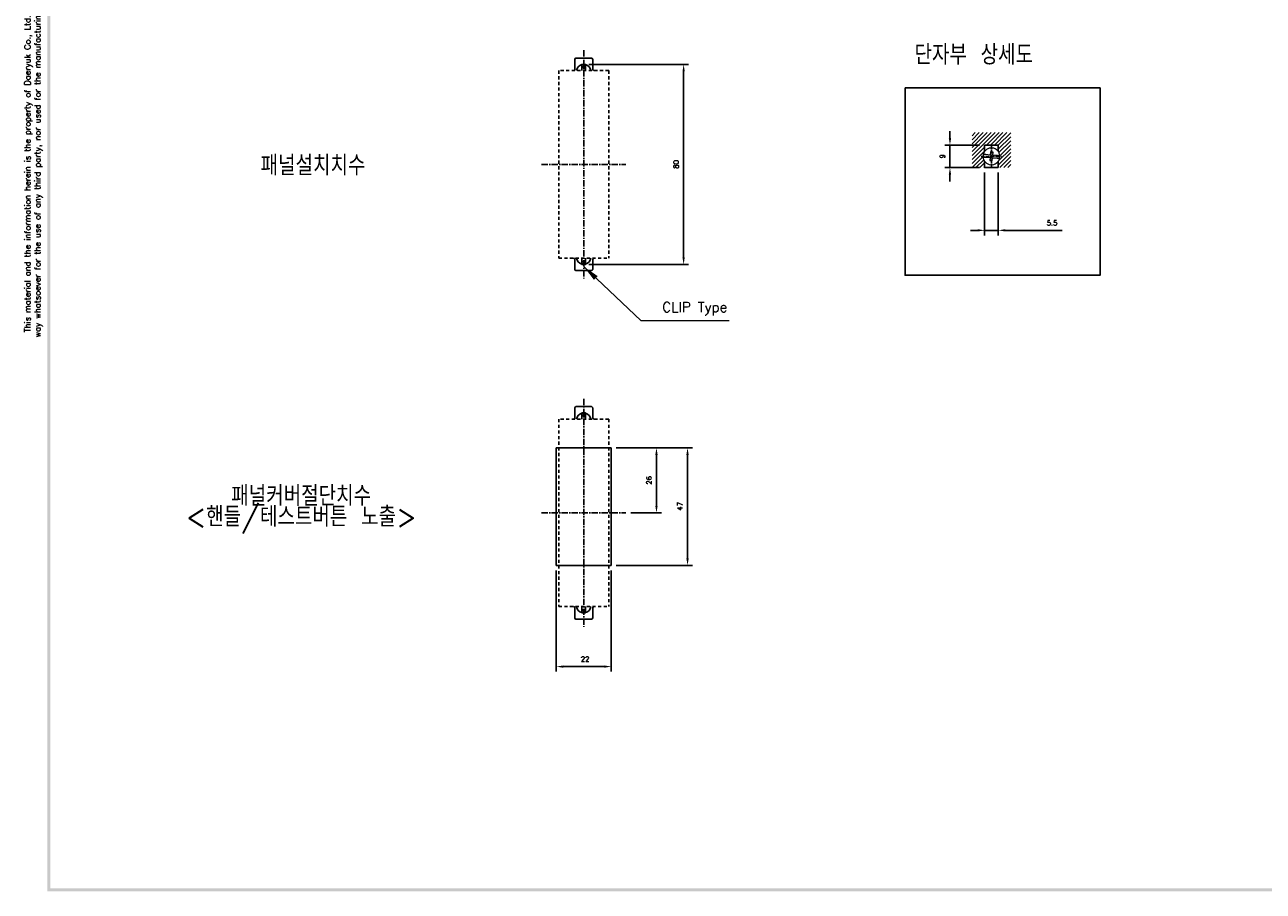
# Model space of a CAD drawing. Extents: x -6 to 988, y -5 to 692.
# Tile 1 of 5: x -5 to 491, y 0 to 346. Entities that reach past the tile are written whole.
import ezdxf

# ---------------------------------------------------------------- set-up
doc = ezdxf.new("R2010")
doc.units = 0
doc.header["$MEASUREMENT"] = 0
doc.linetypes.add('CENTER', pattern=[2, 1.25, -0.25, 0.25, -0.25])
doc.linetypes.add('HID', pattern=[3.5, 1.25, -1, 1.25])
doc.layers.get('0').update_dxf_attribs({"linetype": 'CONTINUOUS'})
doc.layers.add('AM_5', color=3, linetype='CONTINUOUS', lineweight=15)
for name, color, linetype in [('cen', 1, 'CENTER'), ('di', 3, 'CONTINUOUS'), ('DIM', 3, 'CONTINUOUS'), ('dwg', 7, 'CONTINUOUS'), ('Hid', 5, 'HID')]:
    doc.layers.add(name, color=color, linetype=linetype)
doc.styles.add('KIM', font='ROMANS.shx', dxfattribs={"height": 5, "bigfont": 'GSG1.shx'})
doc.styles.add('ROMANS', font='romans')
doc.styles.get("Standard").update_dxf_attribs({"font": 'romans.shx', "height": 2, "bigfont": 'hgs.shx'})
doc.dimstyles.new('STANDARD$0', dxfattribs={"dimtxt": 5, "dimasz": 5, "dimexe": 1, "dimexo": 2, "dimgap": 2, "dimtad": 1, "dimdec": 4, "dimzin": 12, "dimdsep": 46, "dimtxsty": 'KIM', "dimcen": -1, "dimdle": 0.1, "dimadec": 0, "dimazin": 0, "dimtfac": 1, "dimtdec": 4, "dimtmove": 0, "dimatfit": 3, "dimfxl": 0, "dimtolj": 1, "dimtzin": 0, "dimarcsym": 0})
doc.dimstyles.new('STANDARD$7', dxfattribs={"dimtxt": 2.5, "dimasz": 3, "dimexe": 2, "dimexo": 2, "dimgap": 0.7, "dimtad": 1, "dimdsep": 46, "dimtxsty": 'ROMANS', "dimcen": 0, "dimclrd": 256, "dimclre": 256, "dimclrt": 254, "dimadec": 0, "dimazin": 0, "dimtfac": 1, "dimtofl": 0, "dimtmove": 1, "dimatfit": 3, "dimfxl": 0, "dimtolj": 1, "dimarcsym": 0})

# ---------------------------------------------------------------- blocks, each defined once
blk = doc.blocks.new('*D554')
at = {"layer": 'DIM'}
for p, q in [((221.17, 330.29), (261.16, 330.29)), ((259.16, 327.49), (259.16, 253.09)), ((221.17, 250.29), (261.16, 250.29))]:
    blk.add_line(p, q, dxfattribs=at)
for points in [[(258.69, 327.49), (259.62, 327.49), (259.16, 330.29)], [(258.69, 253.09), (259.62, 253.09), (259.16, 250.29)]]:
    blk.add_solid(points, dxfattribs=at)
at = {"layer": 'DIM', "insert": (256.16, 290.29), "char_height": 2, "attachment_point": 5, "rotation": 90}
blk.add_mtext('\\A1;80', dxfattribs=at)
blk = doc.blocks.new('*D555')
at = {"layer": 'DIM'}
for p, q in [((232.17, 176.86), (262.72, 176.86)), ((260.72, 132.66), (260.72, 174.06)), ((232.17, 129.86), (262.72, 129.86))]:
    blk.add_line(p, q, dxfattribs=at)
for points in [[(260.25, 174.06), (261.19, 174.06), (260.72, 176.86)], [(260.25, 132.66), (261.19, 132.66), (260.72, 129.86)]]:
    blk.add_solid(points, dxfattribs=at)
at = {"layer": 'DIM', "insert": (257.72, 153.51), "char_height": 2, "attachment_point": 5, "rotation": 90}
blk.add_mtext('\\A1;47', dxfattribs=at)
blk = doc.blocks.new('*D549')
at = {"layer": 'DIM'}
for p, q in [((379.59, 286.99), (379.59, 261.9)), ((385.09, 286.99), (385.09, 261.9)), ((376.79, 263.9), (373.99, 263.9)), ((379.59, 263.9), (385.09, 263.9)), ((387.89, 263.9), (410.68, 263.9))]:
    blk.add_line(p, q, dxfattribs=at)
for points in [[(376.79, 264.37), (376.79, 263.44), (379.59, 263.9)], [(387.89, 264.37), (387.89, 263.44), (385.09, 263.9)]]:
    blk.add_solid(points, dxfattribs=at)
at = {"layer": 'DIM', "insert": (406.59, 266.9), "char_height": 2, "attachment_point": 5}
blk.add_mtext('\\A1;5.5', dxfattribs=at)
blk = doc.blocks.new('*D550')
at = {"layer": 'DIM'}
for p, q in [((365.73, 300.79), (365.73, 303.59)), ((377.59, 297.99), (363.73, 297.99)), ((365.73, 288.99), (365.73, 297.99)), ((377.59, 288.99), (363.73, 288.99)), ((365.73, 286.19), (365.73, 283.39))]:
    blk.add_line(p, q, dxfattribs=at)
for points in [[(365.26, 300.79), (366.2, 300.79), (365.73, 297.99)], [(365.26, 286.19), (366.2, 286.19), (365.73, 288.99)]]:
    blk.add_solid(points, dxfattribs=at)
at = {"layer": 'DIM', "insert": (362.73, 293.49), "char_height": 2, "attachment_point": 5, "rotation": 90}
blk.add_mtext('\\A1;9', dxfattribs=at)
blk = doc.blocks.new('fdfsadfas')
at = {"color": 7, "linetype": 'Continuous', "lineweight": 15}
for p, q in [((235.88, 336.88), (234.09, 337.04)), ((235.99, 338.13), (235.88, 336.88)), ((236.99, 338.04), (235.99, 338.13)), ((236.88, 336.79), (236.99, 338.04)), ((234, 336.04), (235.79, 335.88)), ((235.79, 335.88), (235.68, 334.64)), ((235.68, 334.64), (236.68, 334.55)), ((236.68, 334.55), (236.79, 335.8)), ((236.79, 335.8), (238.58, 335.64)), ((238.67, 336.64), (236.88, 336.79))]:
    blk.add_line(p, q, dxfattribs=at)
for start, end in [(166.3852, 183.5525), (3.5525, 166.3852), (183.5525, 346.3852), (346.3852, 3.5525)]:
    blk.add_arc((236.33, 336.34), 3.35, start, end, dxfattribs=at)
for points, knots in [([(234.09, 337.04), (233.97, 337.05), (233.74, 337.07), (233.44, 337.1), (233.21, 337.12), (233.09, 337.13), (233.08, 337.13), (233.08, 337.13)], [0, 0, 0, 0, 0.219553, 0.439238, 0.655713, 0.868958, 1, 1, 1, 1]), ([(232.99, 336.13), (233, 336.13), (233.02, 336.13), (233.19, 336.11), (233.45, 336.09), (233.73, 336.07), (233.92, 336.05), (234, 336.04)], [0, 0, 0, 0, 0.210927, 0.421827, 0.633563, 0.84758, 1, 1, 1, 1]), ([(238.58, 335.64), (238.69, 335.63), (238.92, 335.61), (239.23, 335.58), (239.46, 335.56), (239.57, 335.55), (239.59, 335.55), (239.59, 335.55)], [0, 0, 0, 0, 0.219553, 0.439238, 0.655713, 0.868958, 1, 1, 1, 1]), ([(239.68, 336.55), (239.67, 336.55), (239.64, 336.55), (239.47, 336.56), (239.22, 336.59), (238.94, 336.61), (238.74, 336.63), (238.67, 336.64)], [0, 0, 0, 0, 0.2109274, 0.4218266, 0.6335624, 0.8475799, 1, 1, 1, 1])]:
    blk.add_open_spline(points, degree=3, knots=knots, dxfattribs=at)
blk = doc.blocks.new('*D551')
at = {"layer": 'DIM'}
for p, q in [((208.17, 127.86), (208.17, 87.36)), ((230.17, 127.86), (230.17, 87.36)), ((210.97, 89.36), (227.37, 89.36))]:
    blk.add_line(p, q, dxfattribs=at)
for points in [[(210.97, 89.83), (210.97, 88.9), (208.17, 89.36)], [(227.37, 89.83), (227.37, 88.9), (230.17, 89.36)]]:
    blk.add_solid(points, dxfattribs=at)
at = {"layer": 'DIM', "insert": (219.72, 92.36), "char_height": 2, "attachment_point": 5}
blk.add_mtext('\\A1;22', dxfattribs=at)
blk = doc.blocks.new('*D552')
at = {"layer": 'DIM'}
for p, q in [((232.17, 176.86), (250.29, 176.86)), ((248.29, 153.66), (248.29, 174.06)), ((237.99, 150.86), (250.29, 150.86))]:
    blk.add_line(p, q, dxfattribs=at)
for points in [[(247.82, 174.06), (248.75, 174.06), (248.29, 176.86)], [(247.82, 153.66), (248.75, 153.66), (248.29, 150.86)]]:
    blk.add_solid(points, dxfattribs=at)
at = {"layer": 'DIM', "insert": (245.29, 163.86), "char_height": 2, "attachment_point": 5, "rotation": 90}
blk.add_mtext('\\A1;26', dxfattribs=at)

msp = doc.modelspace()

# ---------------------------------------------------------------- linework, layer by layer
for p, q in [((215.565, 332.289), (215.565, 331.289)), ((216.065, 332.789), (222.265, 332.789)), ((222.765, 331.289), (222.765, 332.289)), ((215.565, 328.289), (215.565, 331.289)), ((218.415, 330.289), (219.915, 330.289)), ((218.415, 330.089), (218.415, 330.289)), ((219.915, 330.089), (218.415, 330.089)), ((218.415, 330.089), (218.415, 329.289)), ((218.415, 329.289), (219.915, 329.289)), ((218.415, 329.089), (218.415, 329.289)), ((219.915, 329.089), (218.415, 329.089)), ((218.415, 329.089), (218.415, 327.789)), ((219.915, 330.289), (219.915, 330.089)), ((219.915, 330.089), (219.915, 329.289)), ((219.915, 329.289), (219.915, 329.089)), ((219.915, 327.789), (219.915, 329.089)), ((222.765, 331.289), (222.765, 328.289)), ((385.086, 297.989), (379.586, 297.989)), ((379.586, 297.989), (379.586, 295.403)), ((385.086, 297.989), (385.086, 295.403)), ((379.586, 291.576), (379.586, 288.989)), ((385.086, 288.989), (379.586, 288.989)), ((385.086, 291.576), (385.086, 288.989)), ((218.415, 252.789), (218.415, 251.489)), ((219.915, 251.489), (219.915, 252.789)), ((215.565, 249.289), (215.565, 252.289)), ((215.565, 249.289), (215.565, 248.289)), ((218.415, 251.489), (219.915, 251.489)), ((218.415, 251.289), (218.415, 251.489)), ((219.915, 251.289), (218.415, 251.289)), ((218.415, 250.489), (218.415, 251.289)), ((218.415, 250.489), (219.915, 250.489)), ((218.415, 250.289), (218.415, 250.489)), ((219.915, 250.289), (218.415, 250.289)), ((219.915, 251.489), (219.915, 251.289)), ((219.915, 250.489), (219.915, 251.289)), ((219.915, 250.489), (219.915, 250.289)), ((222.765, 252.289), (222.765, 249.289)), ((222.765, 248.289), (222.765, 249.289)), ((222.265, 247.789), (216.065, 247.789)), ((216.065, 193.36), (222.265, 193.36)), ((215.565, 192.86), (215.565, 191.86)), ((215.565, 188.86), (215.565, 191.86)), ((218.415, 190.86), (219.915, 190.86)), ((218.415, 190.66), (218.415, 190.86)), ((219.915, 190.66), (218.415, 190.66)), ((218.415, 190.66), (218.415, 189.86)), ((218.415, 189.86), (219.915, 189.86)), ((218.415, 189.66), (218.415, 189.86)), ((219.915, 189.66), (218.415, 189.66)), ((218.415, 189.66), (218.415, 188.36)), ((219.915, 190.86), (219.915, 190.66)), ((219.915, 190.66), (219.915, 189.86)), ((219.915, 189.86), (219.915, 189.66)), ((219.915, 188.36), (219.915, 189.66)), ((222.765, 191.86), (222.765, 192.86)), ((222.765, 191.86), (222.765, 188.86)), ((208.165, 176.86), (230.165, 176.86)), ((208.165, 176.86), (208.165, 129.86)), ((230.165, 176.86), (230.165, 129.86)), ((230.165, 129.86), (208.165, 129.86)), ((215.565, 109.86), (215.565, 112.86)), ((215.565, 109.86), (215.565, 108.86)), ((218.415, 113.36), (218.415, 112.06)), ((218.415, 112.06), (219.915, 112.06)), ((218.415, 111.86), (218.415, 112.06)), ((219.915, 111.86), (218.415, 111.86)), ((218.415, 111.06), (218.415, 111.86)), ((218.415, 111.06), (219.915, 111.06)), ((218.415, 110.86), (218.415, 111.06)), ((219.915, 110.86), (218.415, 110.86)), ((219.915, 112.06), (219.915, 113.36)), ((219.915, 112.06), (219.915, 111.86)), ((219.915, 111.06), (219.915, 111.86)), ((219.915, 111.06), (219.915, 110.86)), ((222.765, 112.86), (222.765, 109.86)), ((222.765, 108.86), (222.765, 109.86)), ((222.265, 108.36), (216.065, 108.36))]:
    msp.add_line(p, q)
for centre, radius, start, end in [((216.065, 332.289), 0.5, 90, 180), ((222.265, 332.289), 0.5, 0, 90), ((215.065, 328.289), 0.5, 270, 0), ((219.165, 327.389), 2.9, 104.98823, 172.07186), ((219.165, 327.389), 2.9, 7.92814, 75.01177), ((223.265, 328.289), 0.5, 180, 270), ((215.065, 252.289), 0.5, 0, 90), ((219.165, 253.189), 2.9, 187.92814, 255.01177), ((219.165, 253.189), 2.9, 284.98823, 352.07186), ((223.265, 252.289), 0.5, 90, 180), ((216.065, 248.289), 0.5, 180, 270), ((222.265, 248.289), 0.5, 270, 0), ((216.065, 192.86), 0.5, 90, 180), ((222.265, 192.86), 0.5, 0, 90), ((215.065, 188.86), 0.5, 270, 0), ((219.165, 187.96), 2.9, 104.98823, 172.07186), ((219.165, 187.96), 2.9, 7.92814, 75.01177), ((223.265, 188.86), 0.5, 180, 270), ((215.065, 112.86), 0.5, 0, 90), ((219.165, 113.76), 2.9, 187.92814, 255.01177), ((219.165, 113.76), 2.9, 284.98823, 352.07186), ((223.265, 112.86), 0.5, 90, 180), ((216.065, 108.86), 0.5, 180, 270), ((222.265, 108.86), 0.5, 270, 0)]:
    msp.add_arc(centre, radius, start, end)
at = {"layer": 'AM_5'}
for p, q in [((374.586, 301.756), (375.82, 302.989)), ((374.586, 300.165), (377.411, 302.989)), ((374.586, 298.574), (379.002, 302.989)), ((374.586, 296.983), (380.593, 302.989)), ((374.586, 295.392), (382.184, 302.989)), ((374.586, 293.801), (383.775, 302.989)), ((380.366, 297.989), (385.366, 302.989)), ((381.957, 297.989), (386.957, 302.989)), ((383.548, 297.989), (388.548, 302.989)), ((385.086, 297.937), (390.086, 302.937)), ((385.086, 296.346), (390.086, 301.346)), ((385.328, 294.997), (390.086, 299.755)), ((385.676, 293.753), (390.086, 298.164)), ((374.586, 292.21), (379.586, 297.21)), ((374.586, 290.619), (379.586, 295.619)), ((374.586, 289.028), (378.987, 293.428)), ((385.086, 291.573), (390.086, 296.573)), ((385.086, 289.982), (390.086, 294.982)), ((385.685, 288.989), (390.086, 293.391)), ((376.139, 288.989), (379.276, 292.127)), ((377.73, 288.989), (379.586, 290.846)), ((379.321, 288.989), (379.586, 289.255)), ((387.276, 288.989), (390.086, 291.8)), ((388.867, 288.989), (390.086, 290.209))]:
    msp.add_line(p, q, dxfattribs=at)
at = {"layer": 'cen', "ltscale": 2}
for p, q in [((219.165, 335.94), (219.165, 244.639)), ((202.342, 290.289), (235.989, 290.289)), ((219.165, 196.51), (219.165, 105.21)), ((202.342, 150.86), (235.989, 150.86))]:
    msp.add_line(p, q, dxfattribs=at)
at = {"layer": 'cen'}
for p, q in [((382.336, 288.847), (382.336, 298.132)), ((378.273, 293.489), (386.399, 293.489))]:
    msp.add_line(p, q, dxfattribs=at)
at = {"layer": 'di'}
msp.add_lwpolyline([(347.805, 320.908), (425.794, 320.908), (425.794, 245.927), (347.805, 245.927)], close=True, dxfattribs=at)
at = {"layer": 'dwg'}
for points in [[(4.5, -0.5), (5.7, 0.1), (4.5, 688.3), (5.7, 687.1)], [(983.7, -0.5), (982.5, 0.7), (4.5, -0.5), (5.7, 0.7)]]:
    msp.add_trace(points, dxfattribs=at)
at = {"layer": 'Hid'}
for p, q in [((209.165, 327.789), (209.165, 252.789)), ((229.165, 327.789), (209.165, 327.789)), ((229.165, 327.789), (229.165, 252.789)), ((209.165, 252.789), (229.165, 252.789)), ((209.165, 188.36), (209.165, 113.36)), ((229.165, 188.36), (209.165, 188.36)), ((229.165, 188.36), (229.165, 113.36)), ((209.165, 113.36), (229.165, 113.36))]:
    msp.add_line(p, q, dxfattribs=at)

# ---------------------------------------------------------------- block references
msp.add_blockref('fdfsadfas', (146.003, -42.85))

# ---------------------------------------------------------------- texts
at = {"layer": 'AM_5', "insert": (250.578, 229.862), "char_height": 4, "attachment_point": 7}
msp.add_mtext('CLIP Type ', dxfattribs=at)
at = {"layer": 'di', "insert": (-1.06, 342.496), "char_height": 2.4, "width": 262.51919, "attachment_point": 5, "rotation": 90}
msp.add_mtext('\\A1;This material and the information herein is the property of Daeryuk Co., Ltd.. They shall be neither reproduced, copied, lent, or disclosed in any\\Pway whatsoever for the use of any third party, nor used for the manufacturing purposes without the express written consent of Daeryuk Co., Ltd..', dxfattribs=at)
at = {"layer": 'di', "char_height": 8, "attachment_point": 1}
for s, insert, width in [('{\\Fromans,hgs|c129;단자부 상세도}', (351.555, 338.183), 135.45529), ('{\\Fromans,hgs|c129;패널설치치수}', (89.866, 293.849), 135.45529), ('{\\Fromans,hgs|c129;패널커버절단치수}', (78.121, 161.668), 177.9211)]:
    msp.add_mtext(s, dxfattribs=dict(at, insert=insert, width=width))
at = {"layer": 'DIM', "insert": (59.87, 153.342), "char_height": 8, "width": 207.68749, "attachment_point": 1}
msp.add_mtext('\\pt104;<핸들/테스트버튼 노출>', dxfattribs=at)

# ---------------------------------------------------------------- dimensions: what is measured, and where the dimension line sits
at = {"layer": 'DIM'}
for base, p1, p2, picture, middle in [((259.155, 250.289), (219.165, 330.289), (219.165, 250.289), '*D554', (259.155, 290.289)), ((365.729, 297.989), (379.586, 288.989), (379.586, 297.989), '*D550', (365.729, 293.489)), ((260.719, 176.86), (230.165, 129.86), (230.165, 176.86), '*D555', (260.719, 153.505)), ((248.288, 176.86), (235.989, 150.86), (230.165, 176.86), '*D552', (248.288, 163.86))]:
    dim = msp.add_linear_dim(base=base, p1=p1, p2=p2, angle=90, dimstyle='STANDARD$0', override={"dimtxt": 3, "dimasz": 2.8, "dimexe": 2, "dimdec": 2, "dimzin": 8, "dimtxsty": 'Standard', "dimcen": 0, "dimclrd": 256, "dimclre": 256, "dimclrt": 256, "dimadec": 2, "dimazin": 2, "dimtfac": 0.6, "dimtdec": 2, "dimtzin": 8, "dimlwd": 65535, "dimlwe": 65535, "dimarcsym": 1}, dxfattribs=at)
    dim.commit()
    dim.dimension.update_dxf_attribs({"geometry": picture, "text_midpoint": middle, "dimtype": 160})
for base, p1, p2, picture, middle in [((385.086, 263.905), (379.586, 288.989), (385.086, 288.989), '*D549', (406.586, 263.905)), ((230.165, 89.364), (208.165, 129.86), (230.165, 129.86), '*D551', (219.723, 89.364))]:
    dim = msp.add_linear_dim(base=base, p1=p1, p2=p2, dimstyle='STANDARD$0', override={"dimtxt": 3, "dimasz": 2.8, "dimexe": 2, "dimdec": 2, "dimzin": 8, "dimtxsty": 'Standard', "dimcen": 0, "dimclrd": 256, "dimclre": 256, "dimclrt": 256, "dimadec": 2, "dimazin": 2, "dimtfac": 0.6, "dimtdec": 2, "dimtzin": 8, "dimlwd": 65535, "dimlwe": 65535, "dimarcsym": 1}, dxfattribs=at)
    dim.commit()
    dim.dimension.update_dxf_attribs({"geometry": picture, "text_midpoint": middle, "dimtype": 160})

# ---------------------------------------------------------------- leaders
at = {"layer": 'AM_5', "annotation_type": 0, "has_hookline": 1, "hookline_direction": 0, "text_width": 26.762}
msp.add_leader([(219.29, 249.273), (242.078, 227.862), (248.578, 227.862)], dimstyle='STANDARD$7', override={"dimtxt": 6.5, "dimasz": 6.5, "dimexe": 0.8, "dimexo": 0, "dimgap": 2, "dimdec": 1, "dimtxsty": 'Standard', "dimclrd": 3, "dimclre": 3, "dimclrt": 256, "dimadec": 2, "dimtp": 0.2, "dimtfac": 0.72, "dimtdec": 1, "dimtofl": 1, "dimtmove": 0, "dimtvp": 0.76, "dimtzin": 0, "dimlwd": 20, "dimlwe": 20}, dxfattribs=at)

doc.saveas('drawing.dxf')
